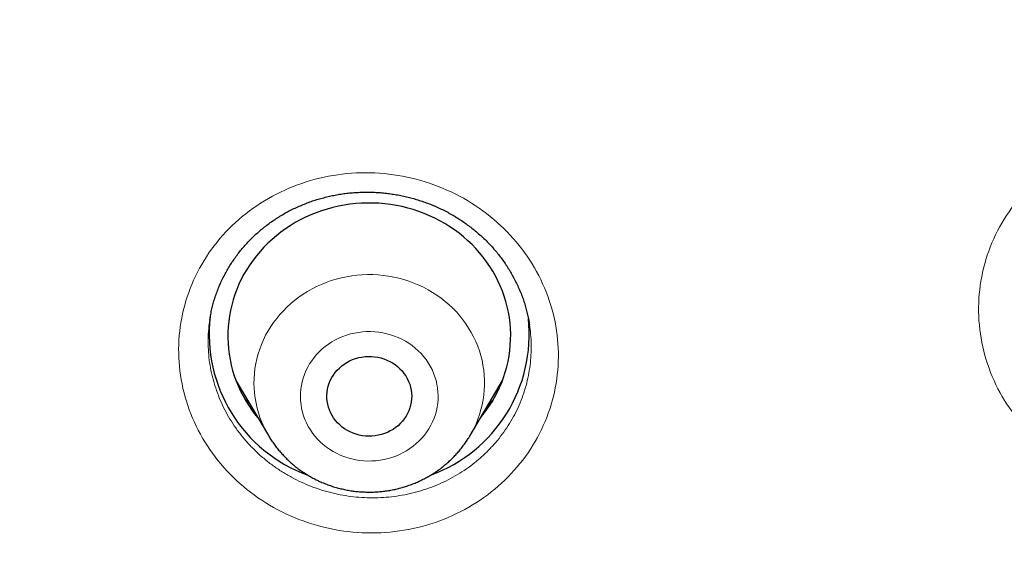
# Model space of a CAD drawing. Header units: millimetres. Extents: x 8 to 450, y 12 to 574.
# Tile 194 of 256: x 195 to 205, y 536 to 542. Entities that reach past the tile are written whole.
import ezdxf

# ---------------------------------------------------------------- set-up
doc = ezdxf.new("R2010")
doc.units = ezdxf.units.MM

msp = doc.modelspace()

# ---------------------------------------------------------------- linework, layer by layer
at = {"color": 7, "linetype": 'Continuous', "lineweight": 30}
for p, q in [((197.244, 537.984), (197.588, 537.401)), ((199.728, 537.401), (200.072, 537.984))]:
    msp.add_line(p, q, dxfattribs=at)
at = {"color": 7, "linetype": 'Continuous', "lineweight": 30, "flags": 128}
for points in [[(199.957, 537.751), (199.987, 537.802), (200.015, 537.855), (200.04, 537.908), (200.063, 537.962), (200.083, 538.017), (200.101, 538.073), (200.117, 538.129), (200.13, 538.186), (200.141, 538.243), (200.149, 538.301), (200.154, 538.359), (200.157, 538.417), (200.158, 538.475), (200.156, 538.534), (200.151, 538.592), (200.144, 538.65), (200.134, 538.707), (200.122, 538.764), (200.107, 538.821), (200.09, 538.877), (200.07, 538.932), (200.048, 538.986), (200.023, 539.04), (199.996, 539.093), (199.967, 539.144), (199.936, 539.194), (199.902, 539.243), (199.867, 539.291), (199.829, 539.337), (199.789, 539.382), (199.748, 539.425), (199.704, 539.466), (199.659, 539.506), (199.612, 539.544), (199.563, 539.58), (199.513, 539.614), (199.461, 539.647), (199.408, 539.677), (199.354, 539.705), (199.298, 539.731), (199.242, 539.755), (199.184, 539.776), (199.125, 539.795), (199.066, 539.812), (199.006, 539.827), (198.946, 539.839), (198.885, 539.849), (198.823, 539.857), (198.761, 539.862), (198.699, 539.865), (198.637, 539.865), (198.575, 539.863), (198.514, 539.859), (198.452, 539.852), (198.391, 539.843), (198.33, 539.831), (198.27, 539.818), (198.21, 539.801), (198.151, 539.783), (198.094, 539.762), (198.037, 539.739), (197.981, 539.714), (197.926, 539.686), (197.873, 539.657), (197.82, 539.625), (197.77, 539.592), (197.72, 539.556), (197.673, 539.519), (197.627, 539.48), (197.583, 539.439), (197.541, 539.396), (197.5, 539.352), (197.462, 539.306), (197.425, 539.259), (197.391, 539.211), (197.359, 539.161), (197.329, 539.11), (197.301, 539.058), (197.276, 539.004), (197.253, 538.95), (197.233, 538.895), (197.215, 538.84), (197.199, 538.783), (197.186, 538.726), (197.175, 538.669), (197.167, 538.611), (197.162, 538.553), (197.159, 538.495), (197.158, 538.437), (197.16, 538.378), (197.165, 538.32), (197.172, 538.262), (197.182, 538.205), (197.194, 538.148), (197.209, 538.091), (197.226, 538.035), (197.246, 537.98), (197.268, 537.926), (197.293, 537.872), (197.32, 537.82), (197.349, 537.768), (197.38, 537.718), (197.414, 537.669), (197.449, 537.621), (197.483, 537.58)], [(199.048, 537.605), (199.03, 537.578), (199.009, 537.552), (198.987, 537.528), (198.963, 537.505), (198.937, 537.485), (198.91, 537.466), (198.881, 537.449), (198.85, 537.434), (198.819, 537.422), (198.787, 537.411), (198.754, 537.403), (198.72, 537.398), (198.686, 537.394), (198.652, 537.394), (198.618, 537.395), (198.585, 537.399), (198.551, 537.406), (198.518, 537.414), (198.486, 537.426), (198.455, 537.439), (198.426, 537.454), (198.397, 537.472), (198.37, 537.491), (198.345, 537.513), (198.321, 537.536), (198.3, 537.561), (198.28, 537.587), (198.263, 537.614), (198.248, 537.643), (198.235, 537.673), (198.224, 537.703), (198.217, 537.734), (198.211, 537.766), (198.208, 537.798), (198.208, 537.83), (198.211, 537.862), (198.216, 537.893), (198.223, 537.925), (198.233, 537.955), (198.245, 537.985), (198.26, 538.014), (198.277, 538.042), (198.296, 538.068), (198.318, 538.093), (198.341, 538.116), (198.366, 538.138), (198.393, 538.158), (198.421, 538.176), (198.45, 538.192), (198.481, 538.205), (198.513, 538.217), (198.546, 538.226), (198.579, 538.233), (198.613, 538.237), (198.647, 538.239), (198.681, 538.239), (198.715, 538.236), (198.748, 538.231), (198.781, 538.223), (198.814, 538.213), (198.845, 538.201), (198.876, 538.187), (198.905, 538.17), (198.933, 538.152), (198.959, 538.131), (198.983, 538.109), (199.006, 538.085), (199.026, 538.059), (199.045, 538.033), (199.061, 538.004), (199.075, 537.975), (199.087, 537.945), (199.096, 537.914), (199.102, 537.883), (199.107, 537.851), (199.108, 537.819), (199.107, 537.787), (199.103, 537.755), (199.097, 537.724), (199.088, 537.693), (199.077, 537.663), (199.064, 537.633), (199.048, 537.605)]]:
    msp.add_lwpolyline(points, dxfattribs=at)
at = {"color": 252, "linetype": 'Continuous', "lineweight": 0, "flags": 128}
for points in [[(197.594, 537.391), (197.59, 537.399), (197.564, 537.445), (197.54, 537.493), (197.518, 537.541), (197.499, 537.591), (197.482, 537.641), (197.468, 537.692), (197.457, 537.744), (197.447, 537.796), (197.441, 537.848), (197.437, 537.901), (197.435, 537.953), (197.436, 538.006), (197.44, 538.059), (197.446, 538.111), (197.455, 538.163), (197.466, 538.215), (197.48, 538.266), (197.496, 538.316), (197.515, 538.366), (197.536, 538.415), (197.559, 538.463), (197.585, 538.509), (197.613, 538.555), (197.644, 538.599), (197.676, 538.642), (197.71, 538.684), (197.747, 538.724), (197.785, 538.763), (197.825, 538.799), (197.867, 538.834), (197.911, 538.867), (197.956, 538.899), (198.003, 538.928), (198.051, 538.955), (198.1, 538.98), (198.15, 539.003), (198.202, 539.024), (198.254, 539.043), (198.308, 539.059), (198.362, 539.073), (198.417, 539.084), (198.472, 539.094), (198.527, 539.1), (198.583, 539.105), (198.639, 539.107), (198.695, 539.106), (198.751, 539.104), (198.807, 539.098), (198.863, 539.091), (198.918, 539.081), (198.972, 539.068), (199.026, 539.054), (199.079, 539.037), (199.131, 539.017), (199.183, 538.996), (199.233, 538.972), (199.282, 538.946), (199.329, 538.918), (199.375, 538.888), (199.42, 538.857), (199.463, 538.823), (199.504, 538.787), (199.544, 538.75), (199.582, 538.711), (199.617, 538.67), (199.651, 538.628), (199.683, 538.585), (199.712, 538.54), (199.74, 538.494), (199.765, 538.447), (199.787, 538.399), (199.808, 538.349), (199.826, 538.3), (199.841, 538.249), (199.854, 538.198), (199.864, 538.146), (199.872, 538.094), (199.878, 538.041), (199.88, 537.989), (199.881, 537.936), (199.878, 537.883), (199.873, 537.831), (199.866, 537.778), (199.856, 537.727), (199.843, 537.675), (199.828, 537.625), (199.811, 537.574), (199.791, 537.525), (199.769, 537.477), (199.744, 537.429), (199.719, 537.387)], [(198.025, 538.16), (198.005, 538.124), (197.987, 538.087), (197.971, 538.049), (197.957, 538.01), (197.946, 537.971), (197.938, 537.931), (197.932, 537.891), (197.928, 537.85), (197.928, 537.81), (197.929, 537.769), (197.934, 537.729), (197.94, 537.688), (197.95, 537.649), (197.962, 537.61), (197.976, 537.571), (197.992, 537.534), (198.011, 537.497), (198.033, 537.462), (198.056, 537.427), (198.082, 537.395), (198.109, 537.363), (198.139, 537.334), (198.17, 537.305), (198.203, 537.279), (198.238, 537.255), (198.274, 537.232), (198.312, 537.212), (198.35, 537.194), (198.39, 537.178), (198.431, 537.164), (198.472, 537.153), (198.515, 537.143), (198.557, 537.137), (198.6, 537.132), (198.644, 537.13), (198.687, 537.131), (198.73, 537.133), (198.773, 537.139), (198.816, 537.146), (198.858, 537.156), (198.899, 537.168), (198.939, 537.183), (198.979, 537.2), (199.017, 537.219), (199.054, 537.24), (199.09, 537.263), (199.124, 537.288), (199.156, 537.315), (199.187, 537.343), (199.216, 537.374), (199.243, 537.405), (199.268, 537.439), (199.291, 537.473), (199.311, 537.509), (199.329, 537.546), (199.345, 537.584), (199.359, 537.623), (199.37, 537.662), (199.378, 537.702), (199.384, 537.742), (199.388, 537.783), (199.388, 537.823), (199.387, 537.864), (199.382, 537.904), (199.376, 537.945), (199.366, 537.984), (199.354, 538.023), (199.34, 538.062), (199.324, 538.099), (199.305, 538.136), (199.283, 538.171), (199.26, 538.206), (199.234, 538.238), (199.207, 538.27), (199.177, 538.299), (199.146, 538.327), (199.113, 538.354), (199.078, 538.378), (199.042, 538.401), (199.004, 538.421), (198.966, 538.439), (198.926, 538.455), (198.885, 538.469), (198.844, 538.48), (198.801, 538.49), (198.759, 538.496), (198.716, 538.501), (198.672, 538.503), (198.629, 538.502), (198.586, 538.5), (198.543, 538.494), (198.501, 538.487), (198.459, 538.477), (198.417, 538.465), (198.377, 538.45), (198.337, 538.433), (198.299, 538.414), (198.262, 538.393), (198.226, 538.37), (198.192, 538.345), (198.16, 538.318), (198.129, 538.29), (198.1, 538.259), (198.073, 538.228), (198.048, 538.194), (198.025, 538.16)]]:
    msp.add_lwpolyline(points, dxfattribs=at)
at = {"color": 7, "linetype": 'Continuous', "lineweight": 30}
for centre, radius, start, end in [((198.548, 538.473), 1.588, 173.1845, 250.057), ((198.767, 538.473), 1.588, 289.9326, 6.1133), ((198.756, 538.49), 1.409, 319.8295, 328.4125)]:
    msp.add_arc(centre, radius, start, end, dxfattribs=at)
for points, knots in [([(279.178, 531.721), (279.178, 531.726), (279.177, 531.735), (279.177, 531.747), (279.176, 531.759), (279.175, 531.769), (279.175, 531.78), (279.174, 531.791), (279.173, 531.811), (279.171, 531.841), (279.169, 531.882), (279.166, 531.927), (279.163, 531.977), (279.16, 532.029), (279.156, 532.083), (279.151, 532.16), (279.145, 532.258), (279.137, 532.373), (279.13, 532.462), (279.126, 532.523), (279.123, 532.558), (279.121, 532.585), (279.119, 532.604), (279.118, 532.618), (279.117, 532.632), (279.116, 532.651), (279.114, 532.678), (279.111, 532.715), (279.107, 532.758), (279.101, 532.834), (279.092, 532.941), (279.08, 533.077), (279.068, 533.219), (279.054, 533.366), (279.039, 533.517), (279.024, 533.672), (279.004, 533.858), (278.981, 534.071), (278.954, 534.307), (278.933, 534.485), (278.918, 534.605), (278.91, 534.671), (278.901, 534.737), (278.893, 534.801), (278.885, 534.864), (278.877, 534.921), (278.87, 534.972), (278.865, 535.013), (278.861, 535.045), (278.857, 535.069), (278.855, 535.089), (278.852, 535.104), (278.85, 535.121), (278.847, 535.142), (278.843, 535.17), (278.839, 535.204), (278.833, 535.246), (278.826, 535.297), (278.817, 535.357), (278.808, 535.424), (278.797, 535.497), (278.785, 535.578), (278.765, 535.713), (278.736, 535.897), (278.7, 536.125), (278.664, 536.344), (278.628, 536.556), (278.593, 536.759), (278.558, 536.955), (278.523, 537.142), (278.49, 537.319), (278.457, 537.487), (278.426, 537.646), (278.396, 537.796), (278.367, 537.936), (278.339, 538.068), (278.314, 538.19), (278.289, 538.302), (278.267, 538.406), (278.246, 538.5), (278.23, 538.573), (278.218, 538.628), (278.209, 538.665), (278.202, 538.7), (278.194, 538.732), (278.189, 538.758), (278.184, 538.779), (278.179, 538.799), (278.174, 538.822), (278.167, 538.851), (278.16, 538.884), (278.151, 538.921), (278.142, 538.961), (278.13, 539.011), (278.116, 539.072), (278.099, 539.145), (278.08, 539.224), (278.059, 539.309), (278.037, 539.401), (278.013, 539.498), (277.988, 539.602), (277.951, 539.747), (277.905, 539.931), (277.848, 540.148), (277.791, 540.364), (277.733, 540.578), (277.674, 540.789), (277.617, 540.994), (277.56, 541.191), (277.504, 541.381), (277.45, 541.563), (277.397, 541.739), (277.346, 541.907), (277.295, 542.068), (277.247, 542.22), (277.201, 542.365), (277.157, 542.502), (277.114, 542.631), (277.08, 542.736), (277.053, 542.817), (277.033, 542.876), (277.014, 542.933), (276.995, 542.988), (276.977, 543.041), (276.96, 543.092), (276.945, 543.137), (276.932, 543.174), (276.922, 543.201), (276.915, 543.223), (276.909, 543.241), (276.902, 543.26), (276.893, 543.287), (276.881, 543.322), (276.865, 543.366), (276.847, 543.419), (276.825, 543.481), (276.801, 543.55), (276.773, 543.627), (276.743, 543.711), (276.71, 543.804), (276.676, 543.898), (276.64, 543.995), (276.605, 544.092), (276.567, 544.193), (276.529, 544.297), (276.49, 544.4), (276.434, 544.546), (276.362, 544.733), (276.277, 544.952), (276.196, 545.155), (276.12, 545.345), (276.045, 545.528), (275.971, 545.706), (275.899, 545.878), (275.828, 546.046), (275.759, 546.207), (275.691, 546.363), (275.616, 546.533), (275.533, 546.721), (275.44, 546.928), (275.36, 547.103), (275.294, 547.245), (275.244, 547.353), (275.193, 547.462), (275.141, 547.572), (275.088, 547.683), (275.04, 547.784), (274.998, 547.872), (274.962, 547.945), (274.931, 548.01), (274.902, 548.068), (274.877, 548.118), (274.858, 548.157), (274.845, 548.185), (274.836, 548.203), (274.829, 548.216), (274.825, 548.226), (274.821, 548.233), (274.815, 548.246), (274.805, 548.265), (274.791, 548.293), (274.774, 548.328), (274.754, 548.367), (274.732, 548.411), (274.707, 548.461), (274.679, 548.517), (274.648, 548.579), (274.565, 548.743), (274.43, 549.005), (274.267, 549.315), (274.128, 549.575), (274.014, 549.784), (273.9, 549.992), (273.785, 550.199), (273.669, 550.405), (273.541, 550.628), (273.402, 550.869), (273.248, 551.13), (273.089, 551.397), (272.923, 551.669), (272.768, 551.922), (272.623, 552.153), (272.489, 552.364), (272.372, 552.547), (272.271, 552.702), (272.19, 552.826), (272.112, 552.945), (272.039, 553.055), (271.973, 553.154), (271.912, 553.244), (271.856, 553.328), (271.804, 553.405), (271.756, 553.476), (271.712, 553.54), (271.671, 553.6), (271.633, 553.655), (271.6, 553.703), (271.57, 553.746), (271.543, 553.785), (271.52, 553.818), (271.502, 553.845), (271.488, 553.864), (271.475, 553.883), (271.462, 553.902), (271.447, 553.923), (271.43, 553.947), (271.407, 553.98), (271.375, 554.025), (271.334, 554.084), (271.288, 554.148), (271.238, 554.219), (271.184, 554.295), (271.125, 554.378), (271.061, 554.467), (270.992, 554.562), (270.919, 554.663), (270.837, 554.774), (270.747, 554.896), (270.649, 555.029), (270.545, 555.168), (270.435, 555.313), (270.299, 555.492), (270.134, 555.707), (269.938, 555.958), (269.735, 556.214), (269.524, 556.476), (269.307, 556.742), (269.083, 557.011), (268.853, 557.284), (268.615, 557.561), (268.391, 557.819), (268.181, 558.057), (267.987, 558.273), (267.824, 558.453), (267.694, 558.595), (267.598, 558.699), (267.503, 558.801), (267.411, 558.899), (267.325, 558.992), (267.243, 559.078), (267.167, 559.158), (267.097, 559.232), (267.032, 559.3), (266.973, 559.361), (266.92, 559.416), (266.872, 559.465), (266.83, 559.509), (266.794, 559.546), (266.764, 559.577), (266.74, 559.602), (266.719, 559.622), (266.703, 559.639), (266.686, 559.656), (266.669, 559.674), (266.646, 559.697), (266.616, 559.728), (266.579, 559.765), (266.538, 559.807), (266.489, 559.856), (266.431, 559.914), (266.365, 559.981), (266.292, 560.053), (266.213, 560.131), (266.128, 560.216), (266.041, 560.301), (265.953, 560.387), (265.864, 560.474), (265.77, 560.564), (265.672, 560.659), (265.569, 560.757), (265.461, 560.86), (265.284, 561.027), (265.04, 561.253), (264.726, 561.54), (264.41, 561.824), (264.091, 562.104), (263.775, 562.377), (263.461, 562.643), (263.151, 562.902), (262.843, 563.153), (262.539, 563.398), (262.212, 563.656), (261.864, 563.927), (261.492, 564.209), (261.124, 564.484), (260.758, 564.75), (260.484, 564.947), (260.3, 565.076), (260.206, 565.142), (260.113, 565.208), (260.02, 565.273), (259.928, 565.336), (259.834, 565.401), (259.741, 565.465), (259.649, 565.527), (259.564, 565.585), (259.492, 565.633), (259.432, 565.673), (259.383, 565.707), (259.343, 565.733), (259.312, 565.754), (259.29, 565.769), (259.271, 565.781), (259.255, 565.792), (259.241, 565.801), (259.224, 565.812), (259.204, 565.826), (259.18, 565.842), (259.143, 565.866), (259.091, 565.901), (259.023, 565.945), (258.947, 565.995), (258.863, 566.05), (258.77, 566.11), (258.671, 566.174), (258.566, 566.242), (258.456, 566.312), (258.338, 566.387), (258.212, 566.466), (258.081, 566.549), (257.944, 566.634), (257.801, 566.722), (257.652, 566.814), (257.495, 566.909), (257.33, 567.008), (257.162, 567.108), (256.99, 567.209), (256.816, 567.311), (256.639, 567.414), (256.461, 567.516), (256.212, 567.658), (255.892, 567.836), (255.503, 568.049), (255.119, 568.254), (254.736, 568.455), (254.355, 568.65), (253.977, 568.84), (253.603, 569.023), (253.234, 569.2), (252.871, 569.37), (252.513, 569.535), (252.16, 569.694), (251.812, 569.847), (251.471, 569.994), (251.135, 570.136), (250.804, 570.273), (250.478, 570.404), (250.157, 570.532), (249.83, 570.659), (249.498, 570.785), (249.161, 570.91), (248.83, 571.03), (248.505, 571.145), (248.185, 571.256), (247.869, 571.363), (247.558, 571.467), (247.254, 571.565), (246.956, 571.66), (246.572, 571.779), (246.1, 571.921), (245.559, 572.077), (245.041, 572.219), (244.546, 572.35), (244.054, 572.475), (243.619, 572.581), (243.24, 572.67), (242.916, 572.743), (242.595, 572.814), (242.274, 572.882), (241.953, 572.948), (241.61, 573.017), (241.239, 573.088), (240.841, 573.161), (240.435, 573.233), (240.017, 573.302), (239.588, 573.37), (239.147, 573.436), (238.698, 573.499), (238.239, 573.559), (237.775, 573.615), (237.304, 573.667), (236.828, 573.716), (236.343, 573.761), (235.85, 573.802), (235.348, 573.838), (234.838, 573.87), (234.322, 573.897), (233.793, 573.919), (233.254, 573.935), (232.704, 573.946), (232.146, 573.951), (231.58, 573.949), (231.006, 573.941), (230.43, 573.926), (229.852, 573.905), (229.273, 573.876), (228.702, 573.842), (228.141, 573.801), (227.589, 573.755), (227.036, 573.703), (226.482, 573.644), (225.957, 573.583), (225.463, 573.52), (224.998, 573.457), (224.534, 573.389), (224.073, 573.317), (223.619, 573.242), (223.182, 573.166), (222.762, 573.089), (222.359, 573.011), (221.964, 572.932), (221.577, 572.851), (221.19, 572.767), (220.805, 572.68), (220.421, 572.59), (220.045, 572.499), (219.679, 572.408), (219.321, 572.316), (218.997, 572.229), (218.704, 572.149), (218.442, 572.076), (218.185, 572.003), (217.933, 571.93), (217.682, 571.856), (217.412, 571.774), (217.121, 571.684), (216.808, 571.585), (216.489, 571.482), (216.164, 571.375), (215.837, 571.264), (215.506, 571.149), (215.173, 571.031), (214.834, 570.908), (214.485, 570.778), (214.125, 570.641), (213.755, 570.497), (213.384, 570.349), (213.011, 570.197), (212.638, 570.04), (212.264, 569.88), (211.843, 569.695), (211.374, 569.484), (210.857, 569.244), (210.341, 568.996), (209.858, 568.758), (209.408, 568.529), (208.99, 568.312), (208.57, 568.088), (208.146, 567.857), (207.722, 567.62), (207.297, 567.378), (206.873, 567.13), (206.446, 566.874), (206.126, 566.677), (205.91, 566.543), (205.801, 566.475), (205.693, 566.407), (205.588, 566.34), (205.489, 566.277), (205.396, 566.218), (205.31, 566.162), (205.229, 566.11), (205.153, 566.061), (205.083, 566.015), (205.019, 565.973), (204.963, 565.936), (204.913, 565.903), (204.872, 565.876), (204.838, 565.854), (204.812, 565.837), (204.791, 565.823), (204.776, 565.813), (204.767, 565.807), (204.762, 565.803), (204.758, 565.801), (204.752, 565.797), (204.743, 565.791), (204.73, 565.782), (204.705, 565.765), (204.668, 565.741), (204.618, 565.708), (204.563, 565.67), (204.502, 565.629), (204.433, 565.583), (204.357, 565.531), (204.274, 565.474), (204.184, 565.413), (204.088, 565.347), (203.985, 565.276), (203.878, 565.202), (203.768, 565.124), (203.654, 565.044), (203.535, 564.96), (203.411, 564.871), (203.275, 564.774), (203.129, 564.668), (202.976, 564.556), (202.822, 564.443), (202.671, 564.331), (202.522, 564.22), (202.376, 564.109), (202.233, 564), (202.06, 563.868), (201.86, 563.712), (201.633, 563.534), (201.414, 563.36), (201.201, 563.189), (200.996, 563.022), (200.801, 562.861), (200.616, 562.707), (200.44, 562.56), (200.271, 562.416), (200.107, 562.275), (199.949, 562.139), (199.797, 562.006), (199.65, 561.876), (199.509, 561.751), (199.374, 561.629), (199.23, 561.499), (199.077, 561.36), (198.916, 561.212), (198.753, 561.061), (198.587, 560.905), (198.42, 560.746), (198.259, 560.592), (198.104, 560.443), (197.955, 560.298), (197.838, 560.182), (197.751, 560.096), (197.691, 560.036), (197.633, 559.978), (197.575, 559.921), (197.52, 559.865), (197.471, 559.815), (197.427, 559.772), (197.391, 559.734), (197.362, 559.705), (197.34, 559.683), (197.325, 559.667), (197.312, 559.654), (197.3, 559.642), (197.288, 559.63), (197.272, 559.613), (197.25, 559.591), (197.224, 559.564), (197.193, 559.532), (197.157, 559.495), (197.116, 559.453), (197.071, 559.407), (196.997, 559.33), (196.895, 559.223), (196.766, 559.087), (196.63, 558.943), (196.488, 558.791), (196.339, 558.63), (196.186, 558.464), (196.031, 558.293), (195.869, 558.112), (195.7, 557.922), (195.525, 557.722), (195.346, 557.516), (195.167, 557.307), (194.987, 557.095), (194.776, 556.842), (194.535, 556.549), (194.265, 556.215), (194.001, 555.88), (193.74, 555.544), (193.485, 555.208), (193.293, 554.951), (193.162, 554.773), (193.089, 554.674), (193.018, 554.576), (192.95, 554.482), (192.886, 554.393), (192.826, 554.31), (192.771, 554.233), (192.721, 554.161), (192.674, 554.095), (192.631, 554.035), (192.593, 553.981), (192.56, 553.933), (192.532, 553.893), (192.508, 553.859), (192.49, 553.833), (192.478, 553.815), (192.469, 553.803), (192.462, 553.792), (192.452, 553.778), (192.439, 553.76), (192.422, 553.735), (192.402, 553.705), (192.376, 553.667), (192.344, 553.622), (192.307, 553.568), (192.268, 553.51), (192.197, 553.407), (192.063, 553.208), (191.884, 552.939), (191.69, 552.642), (191.514, 552.368), (191.369, 552.139), (191.253, 551.955), (191.167, 551.815), (191.077, 551.67), (190.985, 551.52), (190.889, 551.36), (190.788, 551.191), (190.682, 551.012), (190.574, 550.827), (190.463, 550.635), (190.349, 550.437), (190.247, 550.255), (190.155, 550.091), (190.075, 549.946), (189.994, 549.798), (189.911, 549.647), (189.828, 549.493), (189.745, 549.337), (189.669, 549.193), (189.602, 549.065), (189.545, 548.955), (189.492, 548.854), (189.444, 548.76), (189.4, 548.674), (189.361, 548.596), (189.326, 548.526), (189.294, 548.464), (189.267, 548.409), (189.243, 548.362), (189.223, 548.322), (189.207, 548.29), (189.195, 548.265), (189.184, 548.244), (189.173, 548.221), (189.159, 548.193), (189.142, 548.157), (189.12, 548.113), (189.094, 548.061), (189.066, 548.004), (189.036, 547.942), (189.004, 547.875), (188.968, 547.8), (188.927, 547.715), (188.881, 547.619), (188.833, 547.518), (188.782, 547.41), (188.729, 547.294), (188.672, 547.172), (188.615, 547.048), (188.558, 546.923), (188.503, 546.8), (188.448, 546.679), (188.377, 546.518), (188.289, 546.318), (188.187, 546.082), (188.09, 545.853), (187.998, 545.632), (187.91, 545.418), (187.827, 545.212), (187.748, 545.014), (187.673, 544.824), (187.602, 544.641), (187.535, 544.464), (187.471, 544.295), (187.411, 544.134), (187.355, 543.984), (187.304, 543.842), (187.255, 543.706), (187.209, 543.576), (187.173, 543.476), (187.148, 543.404), (187.133, 543.36), (187.119, 543.321), (187.108, 543.288), (187.098, 543.261), (187.091, 543.239), (187.084, 543.22), (187.077, 543.199), (187.068, 543.172), (187.056, 543.138), (187.041, 543.095), (187.024, 543.045), (187.005, 542.988), (186.983, 542.924), (186.959, 542.853), (186.933, 542.774), (186.905, 542.689), (186.874, 542.596), (186.841, 542.496), (186.808, 542.391), (186.758, 542.236), (186.694, 542.035), (186.614, 541.777), (186.534, 541.511), (186.453, 541.238), (186.377, 540.971), (186.304, 540.71), (186.234, 540.456), (186.167, 540.207), (186.102, 539.957), (186.038, 539.707), (185.976, 539.455), (185.931, 539.268), (185.901, 539.143), (185.886, 539.081), (185.873, 539.024), (185.86, 538.971), (185.849, 538.92), (185.837, 538.871), (185.827, 538.826), (185.82, 538.794), (185.815, 538.774), (185.813, 538.764), (185.811, 538.755), (185.808, 538.744), (185.805, 538.73), (185.801, 538.713), (185.796, 538.689), (185.789, 538.658), (185.78, 538.619), (185.77, 538.574), (185.759, 538.523), (185.746, 538.465), (185.732, 538.4), (185.716, 538.33), (185.7, 538.253), (185.682, 538.17), (185.664, 538.083), (185.632, 537.93), (185.588, 537.717), (185.535, 537.445), (185.484, 537.182), (185.437, 536.927), (185.394, 536.682), (185.353, 536.446), (185.315, 536.22), (185.28, 536.003), (185.254, 535.836), (185.236, 535.718), (185.225, 535.646), (185.215, 535.575), (185.204, 535.506), (185.194, 535.437), (185.185, 535.369), (185.175, 535.304), (185.167, 535.247), (185.161, 535.201), (185.156, 535.167), (185.152, 535.14), (185.15, 535.12), (185.147, 535.103), (185.145, 535.084), (185.141, 535.059), (185.137, 535.025), (185.131, 534.981), (185.123, 534.924), (185.115, 534.858), (185.106, 534.79), (185.097, 534.721), (185.088, 534.651), (185.079, 534.577), (185.061, 534.43), (185.034, 534.209), (185.004, 533.938), (184.977, 533.684), (184.954, 533.449), (184.937, 533.267), (184.925, 533.138), (184.919, 533.066), (184.913, 532.998), (184.907, 532.935), (184.902, 532.874), (184.897, 532.817), (184.893, 532.764), (184.89, 532.721), (184.887, 532.687), (184.885, 532.662), (184.884, 532.647), (184.883, 532.636), (184.882, 532.624), (184.881, 532.605), (184.878, 532.576), (184.875, 532.536), (184.872, 532.484), (184.867, 532.426), (184.863, 532.362), (184.858, 532.291), (184.853, 532.218), (184.848, 532.147), (184.844, 532.079), (184.84, 532.016), (184.836, 531.961), (184.833, 531.913), (184.831, 531.871), (184.829, 531.835), (184.827, 531.803), (184.825, 531.775), (184.823, 531.748), (184.823, 531.73), (184.822, 531.721)], [0, 0, 0, 0, 0.000127, 0.000231, 0.000316, 0.000383, 0.000456, 0.000538, 0.000631, 0.000898, 0.001191, 0.001537, 0.00189, 0.002284, 0.002687, 0.003079, 0.003978, 0.004825, 0.005621, 0.00593, 0.006184, 0.006381, 0.006522, 0.006609, 0.006701, 0.006821, 0.007034, 0.0073, 0.007621, 0.007996, 0.00897, 0.009979, 0.011023, 0.012102, 0.013216, 0.014365, 0.015545, 0.017335, 0.019079, 0.020779, 0.021271, 0.021759, 0.022243, 0.022724, 0.023198, 0.023628, 0.024002, 0.02432, 0.024538, 0.024719, 0.024863, 0.024969, 0.025073, 0.025231, 0.025443, 0.025697, 0.025987, 0.02638, 0.026825, 0.027323, 0.027872, 0.028473, 0.029126, 0.03089, 0.032588, 0.034221, 0.035789, 0.037321, 0.038785, 0.040181, 0.041509, 0.042769, 0.04396, 0.045084, 0.046139, 0.047124, 0.048041, 0.048889, 0.049668, 0.050379, 0.05102, 0.051322, 0.051606, 0.051873, 0.052114, 0.05231, 0.052463, 0.05259, 0.052764, 0.052986, 0.053242, 0.053522, 0.053825, 0.054152, 0.054655, 0.055205, 0.055803, 0.056448, 0.057141, 0.057881, 0.058668, 0.059491, 0.06119, 0.062842, 0.064448, 0.066116, 0.067731, 0.069292, 0.070799, 0.072252, 0.073651, 0.074997, 0.076289, 0.077527, 0.07871, 0.079818, 0.080873, 0.081875, 0.082823, 0.083294, 0.083751, 0.084193, 0.084621, 0.085035, 0.085435, 0.085801, 0.086076, 0.086291, 0.086446, 0.086571, 0.086714, 0.0869, 0.087183, 0.087531, 0.087943, 0.088421, 0.088963, 0.089559, 0.090217, 0.090938, 0.091721, 0.092435, 0.093193, 0.093997, 0.094815, 0.095623, 0.09642, 0.098259, 0.100039, 0.10158, 0.103075, 0.104523, 0.105926, 0.107306, 0.108639, 0.109924, 0.111161, 0.112376, 0.114, 0.115661, 0.117359, 0.118222, 0.119094, 0.119976, 0.120868, 0.121768, 0.122667, 0.123317, 0.123908, 0.124439, 0.12491, 0.125322, 0.125674, 0.125847, 0.126001, 0.126116, 0.126177, 0.126229, 0.126306, 0.126476, 0.126707, 0.126999, 0.127311, 0.127672, 0.128081, 0.128538, 0.129044, 0.129594, 0.132566, 0.135517, 0.137263, 0.139001, 0.140732, 0.142455, 0.144173, 0.145919, 0.148067, 0.150271, 0.152533, 0.154852, 0.157228, 0.159007, 0.160817, 0.162657, 0.163755, 0.164852, 0.16589, 0.166863, 0.167706, 0.168494, 0.169227, 0.169904, 0.170526, 0.171092, 0.171603, 0.172101, 0.172532, 0.172897, 0.173226, 0.173563, 0.173771, 0.173935, 0.174088, 0.174259, 0.174447, 0.174654, 0.174879, 0.175337, 0.175856, 0.176435, 0.177057, 0.177737, 0.178473, 0.179267, 0.180117, 0.181025, 0.18199, 0.183118, 0.184315, 0.185581, 0.186902, 0.188249, 0.190485, 0.192785, 0.19515, 0.19758, 0.200076, 0.20259, 0.205167, 0.207806, 0.210509, 0.212567, 0.214661, 0.216789, 0.217805, 0.218828, 0.21985, 0.22082, 0.221731, 0.222583, 0.223377, 0.224111, 0.224787, 0.225404, 0.225952, 0.226444, 0.226879, 0.227257, 0.227557, 0.227808, 0.22801, 0.228178, 0.228328, 0.228506, 0.228714, 0.229048, 0.229426, 0.229848, 0.230314, 0.230926, 0.231601, 0.232339, 0.233138, 0.234001, 0.234925, 0.235768, 0.236656, 0.23759, 0.23857, 0.239596, 0.240668, 0.24178, 0.244827, 0.247829, 0.25092, 0.25396, 0.25695, 0.25989, 0.26278, 0.265619, 0.268409, 0.271148, 0.274529, 0.277857, 0.281131, 0.284352, 0.28752, 0.28834, 0.289155, 0.289967, 0.290775, 0.291579, 0.292351, 0.293203, 0.293993, 0.294721, 0.295386, 0.295843, 0.296264, 0.296652, 0.296864, 0.297062, 0.297225, 0.297344, 0.297459, 0.297598, 0.297769, 0.297975, 0.298212, 0.29872, 0.299298, 0.299944, 0.30066, 0.301445, 0.3023, 0.303169, 0.304099, 0.305092, 0.306146, 0.307261, 0.308393, 0.309581, 0.310827, 0.312129, 0.313488, 0.314905, 0.316293, 0.317731, 0.319195, 0.32065, 0.322094, 0.325281, 0.328417, 0.331502, 0.334537, 0.337582, 0.340574, 0.343513, 0.346399, 0.349233, 0.352014, 0.354743, 0.357418, 0.360041, 0.362612, 0.365131, 0.367607, 0.370039, 0.372428, 0.375006, 0.377532, 0.380006, 0.382427, 0.384797, 0.38715, 0.38945, 0.391696, 0.393888, 0.396026, 0.400153, 0.404241, 0.407858, 0.411444, 0.414999, 0.418523, 0.420855, 0.423173, 0.425478, 0.427768, 0.430048, 0.432356, 0.435128, 0.437957, 0.440842, 0.443784, 0.446837, 0.44995, 0.45312, 0.45635, 0.459638, 0.462924, 0.466267, 0.469666, 0.473122, 0.476634, 0.480203, 0.483821, 0.487457, 0.491281, 0.495119, 0.498972, 0.50296, 0.506964, 0.510983, 0.515018, 0.51907, 0.523137, 0.526986, 0.53085, 0.534728, 0.53862, 0.542526, 0.545792, 0.549068, 0.552353, 0.555628, 0.558844, 0.562002, 0.564926, 0.567797, 0.570616, 0.573382, 0.576096, 0.578918, 0.58168, 0.584384, 0.587029, 0.589614, 0.592141, 0.594085, 0.595993, 0.597865, 0.5997, 0.601519, 0.603368, 0.605629, 0.607936, 0.610287, 0.612684, 0.615126, 0.617569, 0.620056, 0.622586, 0.625161, 0.627916, 0.630714, 0.633531, 0.636364, 0.639213, 0.642077, 0.644957, 0.648943, 0.652958, 0.657003, 0.661077, 0.664363, 0.66769, 0.671061, 0.674476, 0.677935, 0.681376, 0.684859, 0.688385, 0.691953, 0.692866, 0.693782, 0.6947, 0.695586, 0.696421, 0.697203, 0.697932, 0.698609, 0.699263, 0.699859, 0.700397, 0.700878, 0.701302, 0.701668, 0.701931, 0.702154, 0.702336, 0.702477, 0.702528, 0.70257, 0.702604, 0.702638, 0.702716, 0.702839, 0.702976, 0.703353, 0.703779, 0.704254, 0.704778, 0.705352, 0.706016, 0.706735, 0.70751, 0.708341, 0.709228, 0.710171, 0.711112, 0.712102, 0.713142, 0.714232, 0.715371, 0.716702, 0.718076, 0.719436, 0.720778, 0.722101, 0.723405, 0.724691, 0.725959, 0.728066, 0.730121, 0.732122, 0.734069, 0.735962, 0.737803, 0.739488, 0.741127, 0.742717, 0.74426, 0.745755, 0.747203, 0.748603, 0.749956, 0.751261, 0.75252, 0.754127, 0.755693, 0.757218, 0.758928, 0.760583, 0.762183, 0.763729, 0.76522, 0.766657, 0.767271, 0.767876, 0.768469, 0.769052, 0.769623, 0.770153, 0.770572, 0.770948, 0.771281, 0.771457, 0.771618, 0.771761, 0.771856, 0.771971, 0.772139, 0.772358, 0.77263, 0.772953, 0.773321, 0.77374, 0.774209, 0.774727, 0.776039, 0.77739, 0.778781, 0.780314, 0.781892, 0.783515, 0.785184, 0.786897, 0.788764, 0.790681, 0.792649, 0.794656, 0.796661, 0.798659, 0.801784, 0.804891, 0.80798, 0.811052, 0.814105, 0.817141, 0.818033, 0.818922, 0.819809, 0.820659, 0.821454, 0.822194, 0.822879, 0.823509, 0.824105, 0.824642, 0.82512, 0.82554, 0.8259, 0.826202, 0.826445, 0.826577, 0.826681, 0.826758, 0.826873, 0.827038, 0.827254, 0.82752, 0.827837, 0.828251, 0.828729, 0.829254, 0.829782, 0.831455, 0.834485, 0.836818, 0.839183, 0.841581, 0.842732, 0.843926, 0.845166, 0.846451, 0.847782, 0.849242, 0.850754, 0.852317, 0.853931, 0.855596, 0.857311, 0.858496, 0.859703, 0.860934, 0.862187, 0.863464, 0.864764, 0.86607, 0.867033, 0.867932, 0.868767, 0.869538, 0.870246, 0.870879, 0.871451, 0.871961, 0.872409, 0.872796, 0.873122, 0.873386, 0.873589, 0.873725, 0.873906, 0.874137, 0.874417, 0.874786, 0.875214, 0.875683, 0.876187, 0.876726, 0.8773, 0.878022, 0.878794, 0.879614, 0.880484, 0.881422, 0.882411, 0.883427, 0.884428, 0.885415, 0.886387, 0.887345, 0.889292, 0.891176, 0.892995, 0.89475, 0.896441, 0.898069, 0.899632, 0.901131, 0.902569, 0.903953, 0.905284, 0.90656, 0.907715, 0.908822, 0.909881, 0.910892, 0.911855, 0.912226, 0.912573, 0.912875, 0.913132, 0.913343, 0.913507, 0.913641, 0.913798, 0.913988, 0.914265, 0.914598, 0.914985, 0.915427, 0.915924, 0.916476, 0.917082, 0.917744, 0.918461, 0.919233, 0.920056, 0.920886, 0.922815, 0.924705, 0.926849, 0.928941, 0.930981, 0.93297, 0.934906, 0.9368, 0.938662, 0.9406, 0.942503, 0.944372, 0.94486, 0.945335, 0.945772, 0.946169, 0.946526, 0.946935, 0.947276, 0.947549, 0.947655, 0.947715, 0.947774, 0.947858, 0.947964, 0.948095, 0.948249, 0.948499, 0.948794, 0.949134, 0.949518, 0.949957, 0.950442, 0.950973, 0.951552, 0.952176, 0.952844, 0.953517, 0.955616, 0.957651, 0.959622, 0.961529, 0.963373, 0.965122, 0.966809, 0.968431, 0.969986, 0.970532, 0.971068, 0.971596, 0.972116, 0.972626, 0.973128, 0.973621, 0.974088, 0.974396, 0.974648, 0.974845, 0.974987, 0.975092, 0.975235, 0.975417, 0.975631, 0.975989, 0.976411, 0.976896, 0.977445, 0.977921, 0.978437, 0.978991, 0.979574, 0.981698, 0.983885, 0.985583, 0.987316, 0.989085, 0.989623, 0.990163, 0.990671, 0.991135, 0.991554, 0.992014, 0.992403, 0.992723, 0.992972, 0.993151, 0.993259, 0.993303, 0.993393, 0.993534, 0.993715, 0.994044, 0.994421, 0.994846, 0.995319, 0.995841, 0.996396, 0.996923, 0.997417, 0.997878, 0.998305, 0.998635, 0.998942, 0.999226, 0.999426, 0.999619, 0.999809, 1, 1, 1, 1]), ([(196.968, 538.632), (196.97, 538.645), (196.975, 538.677), (196.985, 538.728), (196.999, 538.785), (197.015, 538.841), (197.033, 538.897), (197.054, 538.952), (197.076, 539.007), (197.101, 539.061), (197.128, 539.114), (197.157, 539.165), (197.188, 539.216), (197.221, 539.265), (197.255, 539.313), (197.292, 539.361), (197.331, 539.406), (197.371, 539.45), (197.412, 539.493), (197.456, 539.534), (197.501, 539.574), (197.548, 539.612), (197.596, 539.649), (197.646, 539.684), (197.697, 539.717), (197.749, 539.749), (197.803, 539.778), (197.857, 539.806), (197.913, 539.831), (197.97, 539.855), (198.027, 539.877), (198.086, 539.897), (198.145, 539.914), (198.205, 539.93), (198.266, 539.944), (198.327, 539.955), (198.388, 539.965), (198.449, 539.972), (198.511, 539.977), (198.574, 539.98), (198.636, 539.981), (198.699, 539.98), (198.761, 539.977), (198.824, 539.971), (198.886, 539.963), (198.947, 539.954), (199.008, 539.942), (199.069, 539.928), (199.13, 539.912), (199.189, 539.894), (199.248, 539.874), (199.307, 539.852), (199.364, 539.828), (199.421, 539.802), (199.476, 539.774), (199.531, 539.745), (199.583, 539.713), (199.635, 539.68), (199.686, 539.645), (199.735, 539.608), (199.783, 539.57), (199.83, 539.53), (199.875, 539.488), (199.919, 539.445), (199.96, 539.4), (200, 539.355), (200.038, 539.308), (200.074, 539.26), (200.108, 539.211), (200.141, 539.16), (200.171, 539.108), (200.2, 539.055), (200.227, 539.001), (200.251, 538.947), (200.274, 538.891), (200.294, 538.835), (200.312, 538.779), (200.328, 538.723), (200.341, 538.665), (200.351, 538.616), (200.356, 538.586), (200.357, 538.575)], [0, 0, 0, 0, 0.00849, 0.021376, 0.034244, 0.047121, 0.060029, 0.072957, 0.085858, 0.09878, 0.111729, 0.124643, 0.137475, 0.150272, 0.163099, 0.175975, 0.188847, 0.201646, 0.214298, 0.227129, 0.239926, 0.252717, 0.265529, 0.278354, 0.29116, 0.303938, 0.316703, 0.329457, 0.342206, 0.354953, 0.367704, 0.38046, 0.393227, 0.406009, 0.418769, 0.431477, 0.44415, 0.45682, 0.469514, 0.482237, 0.49497, 0.507703, 0.520491, 0.533268, 0.545959, 0.558581, 0.571288, 0.583973, 0.596668, 0.609395, 0.622152, 0.634852, 0.647613, 0.660415, 0.67318, 0.685824, 0.698385, 0.711044, 0.723784, 0.736584, 0.749426, 0.762288, 0.775147, 0.787977, 0.800757, 0.813467, 0.826096, 0.838742, 0.851492, 0.864317, 0.877199, 0.890117, 0.903051, 0.915977, 0.928871, 0.941714, 0.954486, 0.967206, 0.980026, 0.992967, 1, 1, 1, 1]), ([(197.389, 537.74), (197.382, 537.746), (197.364, 537.762), (197.348, 537.779), (197.338, 537.789)], [0, 0, 0, 0, 0.3879829, 1, 1, 1, 1]), ([(199.97, 537.774), (199.956, 537.76), (199.939, 537.742), (199.921, 537.725), (199.917, 537.722)], [0, 0, 0, 0, 0.791909, 1, 1, 1, 1]), ([(197.589, 537.4), (197.592, 537.395), (197.604, 537.375), (197.626, 537.341), (197.656, 537.298), (197.688, 537.257), (197.722, 537.217), (197.757, 537.179), (197.794, 537.142), (197.833, 537.107), (197.873, 537.073), (197.915, 537.041), (197.958, 537.011), (198.003, 536.983), (198.048, 536.956), (198.095, 536.932), (198.143, 536.909), (198.192, 536.889), (198.242, 536.87), (198.293, 536.854), (198.344, 536.84), (198.396, 536.828), (198.449, 536.818), (198.502, 536.81), (198.555, 536.805), (198.608, 536.802), (198.662, 536.801), (198.716, 536.802), (198.769, 536.806), (198.822, 536.811), (198.875, 536.819), (198.928, 536.83), (198.98, 536.842), (199.031, 536.857), (199.082, 536.873), (199.132, 536.892), (199.181, 536.913), (199.229, 536.936), (199.276, 536.961), (199.321, 536.988), (199.366, 537.017), (199.409, 537.047), (199.451, 537.08), (199.491, 537.114), (199.53, 537.149), (199.567, 537.187), (199.602, 537.226), (199.635, 537.266), (199.667, 537.307), (199.694, 537.347), (199.711, 537.373), (199.718, 537.385)], [0, 0, 0, 0, 0.007347, 0.027885, 0.04844, 0.069015, 0.089609, 0.110222, 0.130856, 0.15151, 0.172184, 0.192878, 0.213591, 0.234324, 0.255075, 0.275844, 0.29663, 0.317432, 0.338249, 0.35908, 0.379923, 0.400779, 0.421645, 0.44252, 0.463403, 0.484292, 0.505188, 0.526087, 0.546989, 0.567891, 0.588794, 0.609694, 0.630592, 0.651484, 0.672371, 0.693251, 0.714121, 0.734981, 0.75583, 0.776666, 0.797487, 0.818293, 0.839082, 0.859854, 0.880607, 0.901341, 0.922054, 0.942748, 0.96342, 0.984071, 1, 1, 1, 1]), ([(199.718, 537.385), (199.72, 537.388), (199.723, 537.393), (199.726, 537.399), (199.727, 537.401)], [0, 0, 0, 0, 0.634823, 1, 1, 1, 1])]:
    msp.add_open_spline(points, degree=3, knots=knots, dxfattribs=at)
at = {"color": 252, "linetype": 'Continuous', "lineweight": 0}
for points, knots in [([(184.838, 531.741), (184.844, 531.93), (184.878, 533.087), (185.139, 535.202), (185.629, 538.071), (186.335, 540.902), (187.232, 543.684), (188.322, 546.405), (189.599, 549.053), (191.057, 551.617), (192.691, 554.085), (194.493, 556.449), (196.455, 558.696), (198.57, 560.818), (200.828, 562.805), (203.22, 564.649), (205.734, 566.342), (208.362, 567.878), (211.09, 569.248), (213.908, 570.448), (216.803, 571.472), (219.764, 572.316), (222.777, 572.976), (225.829, 573.449), (228.908, 573.734), (232, 573.83), (235.092, 573.734), (238.171, 573.449), (241.223, 572.976), (244.236, 572.316), (247.197, 571.472), (250.092, 570.448), (252.91, 569.248), (255.638, 567.878), (258.266, 566.342), (260.78, 564.649), (263.172, 562.805), (265.43, 560.818), (267.545, 558.696), (269.507, 556.449), (271.309, 554.085), (272.943, 551.617), (274.401, 549.053), (275.678, 546.405), (276.768, 543.684), (277.665, 540.902), (278.371, 538.071), (278.861, 535.202), (279.122, 533.087), (279.156, 531.93), (279.162, 531.741)], [0, 0, 0, 0, 0.004208, 0.025764, 0.04732, 0.068876, 0.090432, 0.111989, 0.133545, 0.155101, 0.176657, 0.198213, 0.21977, 0.241326, 0.262882, 0.284438, 0.305994, 0.327551, 0.349107, 0.370663, 0.392219, 0.413775, 0.435331, 0.456888, 0.478444, 0.5, 0.521556, 0.543112, 0.564669, 0.586225, 0.607781, 0.629337, 0.650893, 0.67245, 0.694006, 0.715562, 0.737118, 0.758674, 0.780231, 0.801787, 0.823343, 0.844899, 0.866455, 0.888012, 0.909568, 0.931124, 0.95268, 0.974236, 0.995792, 1, 1, 1, 1]), ([(184.507, 521.087), (184.52, 521.864), (184.549, 523.476), (184.777, 525.915), (185.147, 528.396), (185.668, 530.852), (186.334, 533.278), (187.143, 535.665), (188.094, 538.005), (189.183, 540.291), (190.406, 542.517), (191.761, 544.674), (193.242, 546.757), (194.845, 548.759), (196.564, 550.673), (198.396, 552.493), (200.333, 554.214), (202.37, 555.83), (204.5, 557.336), (206.716, 558.728), (209.012, 560), (211.38, 561.15), (213.814, 562.173), (216.304, 563.067), (218.844, 563.827), (221.425, 564.453), (224.04, 564.942), (226.679, 565.292), (229.335, 565.502), (232, 565.573), (234.665, 565.502), (237.321, 565.292), (239.96, 564.942), (242.575, 564.453), (245.156, 563.827), (247.696, 563.067), (250.186, 562.173), (252.62, 561.15), (254.988, 560), (257.284, 558.728), (259.5, 557.336), (261.63, 555.83), (263.667, 554.214), (265.604, 552.493), (267.436, 550.673), (269.155, 548.759), (270.758, 546.757), (272.239, 544.674), (273.594, 542.517), (274.817, 540.291), (275.906, 538.005), (276.857, 535.665), (277.666, 533.278), (278.332, 530.852), (278.853, 528.396), (279.223, 525.915), (279.451, 523.476), (279.48, 521.864), (279.493, 521.087)], [0, 0, 0, 0, 0.016672, 0.034573, 0.052474, 0.070375, 0.088276, 0.106177, 0.124078, 0.141979, 0.15988, 0.177781, 0.195682, 0.213583, 0.231484, 0.249385, 0.267286, 0.285187, 0.303088, 0.320989, 0.33889, 0.356791, 0.374692, 0.392593, 0.410494, 0.428395, 0.446296, 0.464197, 0.482098, 0.499999, 0.5179, 0.535801, 0.553702, 0.571603, 0.589504, 0.607405, 0.625306, 0.643207, 0.661109, 0.67901, 0.696911, 0.714812, 0.732713, 0.750614, 0.768515, 0.786416, 0.804317, 0.822218, 0.840119, 0.85802, 0.875921, 0.893822, 0.911723, 0.929624, 0.947525, 0.965426, 0.983327, 1, 1, 1, 1]), ([(208.704, 537.513), (208.621, 537.415), (208.529, 537.327), (208.329, 537.169), (208.219, 537.098), (207.988, 536.98), (207.868, 536.932), (207.618, 536.859), (207.487, 536.834), (207.096, 536.796), (206.827, 536.821), (206.324, 536.964), (206.084, 537.083), (205.776, 537.319), (205.68, 537.408), (205.511, 537.601), (205.436, 537.704), (205.309, 537.923), (205.256, 538.04), (205.176, 538.278), (205.149, 538.4), (205.119, 538.65), (205.117, 538.775), (205.139, 539.022), (205.163, 539.146), (205.236, 539.386), (205.284, 539.501), (205.405, 539.721), (205.477, 539.827), (205.642, 540.021), (205.735, 540.111), (205.936, 540.269), (206.044, 540.338), (206.275, 540.457), (206.398, 540.505), (206.647, 540.578), (206.776, 540.603), (207.04, 540.628), (207.171, 540.628), (207.432, 540.604), (207.563, 540.58), (207.816, 540.508), (207.938, 540.461), (208.172, 540.344), (208.284, 540.274), (208.591, 540.038), (208.765, 539.84), (209.018, 539.403), (209.1, 539.159), (209.144, 538.787), (209.146, 538.66), (209.124, 538.412), (209.1, 538.29), (209.028, 538.051), (208.978, 537.934), (208.858, 537.714), (208.787, 537.611), (208.704, 537.513)], [0, 0, 0, 0, 0.03125, 0.03125, 0.0625, 0.0625, 0.09375, 0.09375, 0.125, 0.125, 0.1875, 0.1875, 0.25, 0.25, 0.28125, 0.28125, 0.3125, 0.3125, 0.34375, 0.34375, 0.375, 0.375, 0.40625, 0.40625, 0.4375, 0.4375, 0.46875, 0.46875, 0.5, 0.5, 0.53125, 0.53125, 0.5625, 0.5625, 0.59375, 0.59375, 0.625, 0.625, 0.65625, 0.65625, 0.6875, 0.6875, 0.71875, 0.71875, 0.75, 0.75, 0.8125, 0.8125, 0.875, 0.875, 0.90625, 0.90625, 0.9375, 0.9375, 0.96875, 0.96875, 1, 1, 1, 1]), ([(200.394, 537.298), (200.327, 537.189), (200.25, 537.089), (200.077, 536.905), (199.98, 536.819), (199.77, 536.67), (199.659, 536.606), (199.423, 536.499), (199.297, 536.456), (198.917, 536.365), (198.647, 536.352), (198.127, 536.424), (197.871, 536.51), (197.53, 536.702), (197.421, 536.777), (197.224, 536.944), (197.134, 537.036), (196.973, 537.237), (196.903, 537.345), (196.786, 537.57), (196.74, 537.687), (196.671, 537.931), (196.649, 538.055), (196.632, 538.303), (196.636, 538.43), (196.671, 538.678), (196.7, 538.798), (196.785, 539.033), (196.84, 539.148), (196.972, 539.364), (197.05, 539.466), (197.224, 539.651), (197.32, 539.735), (197.53, 539.884), (197.643, 539.949), (197.879, 540.055), (198.002, 540.098), (198.259, 540.159), (198.388, 540.177), (198.65, 540.19), (198.784, 540.184), (199.045, 540.147), (199.173, 540.117), (199.422, 540.033), (199.544, 539.979), (199.885, 539.787), (200.088, 539.615), (200.407, 539.217), (200.527, 538.985), (200.629, 538.623), (200.651, 538.497), (200.668, 538.248), (200.664, 538.124), (200.629, 537.876), (200.599, 537.753), (200.514, 537.519), (200.46, 537.406), (200.394, 537.298)], [0, 0, 0, 0, 0.03125, 0.03125, 0.0625, 0.0625, 0.09375, 0.09375, 0.125, 0.125, 0.1875, 0.1875, 0.25, 0.25, 0.28125, 0.28125, 0.3125, 0.3125, 0.34375, 0.34375, 0.375, 0.375, 0.40625, 0.40625, 0.4375, 0.4375, 0.46875, 0.46875, 0.5, 0.5, 0.53125, 0.53125, 0.5625, 0.5625, 0.59375, 0.59375, 0.625, 0.625, 0.65625, 0.65625, 0.6875, 0.6875, 0.71875, 0.71875, 0.75, 0.75, 0.8125, 0.8125, 0.875, 0.875, 0.90625, 0.90625, 0.9375, 0.9375, 0.96875, 0.96875, 1, 1, 1, 1]), ([(196.968, 538.632), (196.963, 538.598), (196.953, 538.527), (196.948, 538.42), (196.95, 538.31), (196.96, 538.2), (196.978, 538.091), (197.003, 537.984), (197.037, 537.878), (197.077, 537.774), (197.125, 537.673), (197.179, 537.575), (197.241, 537.481), (197.309, 537.391), (197.383, 537.306), (197.463, 537.225), (197.548, 537.149), (197.639, 537.079), (197.734, 537.015), (197.833, 536.957), (197.936, 536.905), (198.043, 536.86), (198.152, 536.822), (198.263, 536.791), (198.377, 536.767), (198.491, 536.751), (198.607, 536.741), (198.722, 536.739), (198.838, 536.745), (198.952, 536.758), (199.065, 536.778), (199.177, 536.806), (199.286, 536.84), (199.392, 536.882), (199.495, 536.93), (199.594, 536.985), (199.689, 537.046), (199.779, 537.113), (199.864, 537.186), (199.944, 537.265), (200.018, 537.348), (200.086, 537.436), (200.126, 537.498), (200.146, 537.529)], [0, 0, 0, 0, 0.023001, 0.047361, 0.071804, 0.096275, 0.120718, 0.145078, 0.169465, 0.193936, 0.218435, 0.242905, 0.267293, 0.291692, 0.316174, 0.340685, 0.365167, 0.389566, 0.413957, 0.438432, 0.462934, 0.487408, 0.511799, 0.536167, 0.560618, 0.585097, 0.609547, 0.633915, 0.658256, 0.682679, 0.707131, 0.731555, 0.755895, 0.780218, 0.804624, 0.829058, 0.853463, 0.877786, 0.902173, 0.926643, 0.951143, 0.975613, 1, 1, 1, 1]), ([(200.146, 537.529), (200.165, 537.561), (200.202, 537.624), (200.249, 537.723), (200.289, 537.825), (200.322, 537.93), (200.347, 538.036), (200.365, 538.144), (200.375, 538.254), (200.376, 538.364), (200.372, 538.471), (200.362, 538.541), (200.357, 538.575)], [0, 0, 0, 0, 0.100285, 0.200912, 0.301655, 0.402282, 0.502567, 0.603235, 0.704249, 0.80538, 0.906394, 1, 1, 1, 1]), ([(197.389, 537.739), (197.375, 537.752), (197.358, 537.768), (197.342, 537.785), (197.338, 537.788)], [0, 0, 0, 0, 0.786311, 1, 1, 1, 1]), ([(199.969, 537.773), (199.954, 537.757), (199.936, 537.739), (199.918, 537.722), (199.916, 537.72)], [0, 0, 0, 0, 0.890297, 1, 1, 1, 1])]:
    msp.add_open_spline(points, degree=3, knots=knots, dxfattribs=at)
msp.add_open_spline([(186.501, 520.23), (186.501, 525.826), (188.87, 537.018), (198.99, 551.249), (214.135, 560.759), (232, 564.098), (249.865, 560.759), (265.01, 551.249), (275.13, 537.018), (277.499, 525.826), (277.499, 520.23)], degree=3, dxfattribs=at)

doc.saveas('drawing.dxf')
